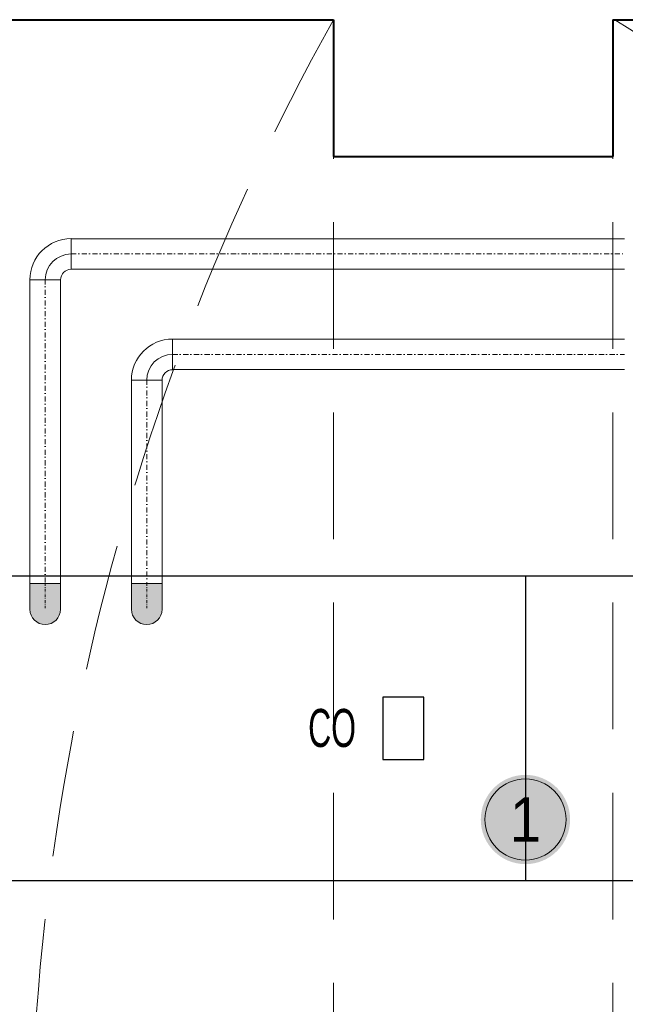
# Model space of a CAD drawing. Header units: millimetres. Extents: x -368 to 1732, y 4913 to 6398.
# Tile 5 of 24: x 680 to 799, y 5721 to 5915. Entities that reach past the tile are written whole.
import ezdxf
from ezdxf.enums import TextEntityAlignment as Align

# ---------------------------------------------------------------- set-up
doc = ezdxf.new("R2010")
doc.units = ezdxf.units.MM
for name, pattern in [('ACAD_ISO08W100', [36, 24, -3, 6, -3]), ('DASHDOT2', [0.5, 0.25, -0.125, 0, -0.125]), ('DASHED', [0.75, 0.5, -0.25])]:
    doc.linetypes.add(name, pattern=pattern)
for name, color, linetype, lineweight in [('-- CO_opis', 11, 'Continuous', 0), ('-- CO_p', 51, 'Continuous', 9), ('-- CO_z', 51, 'Continuous', 9), ('_NOŚNE', 73, 'Continuous', 40), ('PRZERYWANA', 50, 'DASHED', 15)]:
    doc.layers.add(name, color=color, linetype=linetype, lineweight=lineweight)
doc.layers.add('-- urządzenia', color=51, linetype='Continuous')
doc.layers.add('-- WYMIENNIKOWNIA', color=51, linetype='Continuous')
doc.styles.add('A', font='arial.ttf', dxfattribs={"width": 0.9})

# ---------------------------------------------------------------- blocks, each defined once
blk = doc.blocks.new('-- NR_22')
h = blk.add_hatch(color=251)
edge = h.paths.add_edge_path()
edge.add_arc((0, 30), 22, 0, 360)
at = {"color": 50}
blk.add_circle((0, 30), 20, dxfattribs=at)
at = {"style": 'A', "width": 0.9, "flags": 12}
blk.add_attdef('22', text='', height=22, dxfattribs=at).set_placement((0, 30, 0.11), align=Align.MIDDLE_CENTER)
blk = doc.blocks.new('-- Węzeł 60x230')
at = {"layer": '-- WYMIENNIKOWNIA', "color": 11, "ltscale": 100}
blk.add_line((0, -30), (0, 30), dxfattribs=at)
at = {"layer": '-- WYMIENNIKOWNIA', "color": 91, "ltscale": 100}
blk.add_lwpolyline([(-105, 30), (-105, -30), (105, -30), (105, 30)], close=True, dxfattribs=at)
at = {"layer": '-- WYMIENNIKOWNIA', "color": 11, "ltscale": 100}
blk.add_lwpolyline([(28.1, -6.15), (28.1, 6.15), (20, 6.15), (20, -6.15)], close=True, dxfattribs=at)
at = {"layer": '-- WYMIENNIKOWNIA', "color": 7, "linetype": 'Continuous', "lineweight": 0, "insert": (38.1, 0), "char_height": 7.5, "width": 9.4596, "attachment_point": 5, "rotation": 180, "style": 'A'}
blk.add_mtext('{\\W0.6;CO}', dxfattribs=at)
blk = doc.blocks.new('-- KOLANO 2D 50')
at = {"linetype": 'Continuous'}
for p, q in [((5.1, 8.12), (5.1, 2.08)), ((-3.02, 0), (3.02, 0))]:
    blk.add_line(p, q, dxfattribs=at)
at = {"color": 0, "linetype": 'ByBlock'}
for radius in [8.12, 2.08]:
    blk.add_arc((5.1, 0), radius, 90, 180, dxfattribs=at)
at = {"color": 50, "linetype": 'ByBlock'}
blk.add_arc((5.1, 0), 5.1, 90, 180, dxfattribs=at)
blk = doc.blocks.new('*U655')
blk.add_blockref('-- KOLANO 2D 50', (0, 0))
blk = doc.blocks.new('*U805')
at = {"color": 0, "ltscale": 10}
for p, q in [((858.2, 30.1), (1259.9, 30.1)), ((858.2, -30.1), (1259.9, -30.1))]:
    blk.add_line(p, q, dxfattribs=at)
at = {"color": 50, "linetype": 'DASHDOT2', "ltscale": 40}
blk.add_line((858.2, 0), (1259.9, 0), dxfattribs=at)
blk = doc.blocks.new('-- KOL STALOWE_rz DN50')
at = {"linetype": 'DASHDOT2', "ltscale": 30}
h = blk.add_hatch(color=251, dxfattribs=at)
h.dxf.hatch_style = 1
edge = h.paths.add_edge_path()
edge.add_line((51, -30.15), (51, 30.15))
edge.add_line((51, 30.15), (0, 30.15))
edge.add_arc((0, 0), 30.15, 90, 270)
edge.add_line((0, -30.15), (51, -30.15))
for p, q in [((51, 30.15), (0, 30.15)), ((51, 30.15), (51, -30.15)), ((51, -30.15), (0, -30.15))]:
    blk.add_line(p, q)
at = {"color": 50, "linetype": 'DASHDOT2', "ltscale": 20}
blk.add_line((51, 0), (0, 0), dxfattribs=at)
blk.add_arc((0, 0), 30.15, 90, 270)
blk = doc.blocks.new('*U654')
blk.add_blockref('-- KOL STALOWE_rz DN50', (0, 0))
blk = doc.blocks.new('*U855')
at = {"color": 0, "ltscale": 10}
for p, q in [((660.2, 30.1), (1259.9, 30.1)), ((660.2, -30.1), (1259.9, -30.1))]:
    blk.add_line(p, q, dxfattribs=at)
at = {"color": 50, "linetype": 'DASHDOT2', "ltscale": 40}
blk.add_line((660.2, 0), (1259.9, 0), dxfattribs=at)
blk = doc.blocks.new('*U836')
at = {"color": 0, "ltscale": 10}
for p, q in [((5981.8, 30.1), (7072.1, 30.1)), ((5981.8, -30.1), (7072.1, -30.1))]:
    blk.add_line(p, q, dxfattribs=at)
at = {"color": 50, "linetype": 'DASHDOT2', "ltscale": 40}
blk.add_line((5981.8, 0), (7072.1, 0), dxfattribs=at)
blk = doc.blocks.new('*U854')
at = {"color": 0, "ltscale": 10}
for p, q in [((6181.8, 30.1), (7072.1, 30.1)), ((6181.8, -30.1), (7072.1, -30.1))]:
    blk.add_line(p, q, dxfattribs=at)
at = {"color": 50, "linetype": 'DASHDOT2', "ltscale": 40}
blk.add_line((6181.8, 0), (7072.1, 0), dxfattribs=at)

msp = doc.modelspace()

# ---------------------------------------------------------------- linework, layer by layer
at = {"layer": '_NOŚNE'}
for p, q in [((599.9, 5915.5), (741.9, 5915.5)), ((741.9, 5915.5), (741.9, 5888.5)), ((796.9, 5915.5), (1205.13, 5915.5)), ((796.9, 5915.5), (796.9, 5888.5)), ((741.9, 5888.5), (796.9, 5888.5))]:
    msp.add_line(p, q, dxfattribs=at)
at = {"layer": 'PRZERYWANA', "ltscale": 50}
for p, q in [((741.9, 5663.07), (741.9, 5888.5)), ((796.9, 5663.07), (796.9, 5888.5))]:
    msp.add_line(p, q, dxfattribs=at)
for centre, radius, start, end in [((1151.72, 5686.38), 469.52, 150.7922, 185.7839), ((1001.23, 6233.3), 377.59, 237.316, 302.684)]:
    msp.add_arc(centre, radius, start, end, dxfattribs=at)

# ---------------------------------------------------------------- block references
at = {"layer": '-- CO_opis'}
ref = msp.add_blockref('-- NR_22', (779.7, 5745.78), dxfattribs=dict(at, xscale=-0.4, yscale=0.4, zscale=0.001))
ref.add_attrib('22', '1', dxfattribs={"layer": '0', "height": 8.8, "style": 'A', "width": 0.9}).set_placement((779.7, 5757.78), align=Align.MIDDLE_CENTER)
at = {"layer": '-- CO_p', "linetype": 'ACAD_ISO08W100', "ltscale": 20, "rotation": 0.000683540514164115}
msp.add_blockref('*U655', (685.08, 5864.2), dxfattribs=at)
at = {"layer": '-- CO_p', "linetype": 'ACAD_ISO08W100', "ltscale": 20, "xscale": 0.1, "yscale": 0.1, "zscale": 0.1}
msp.add_blockref('*U836', (92, 5869.3), dxfattribs=at)
for name, p, rotation in [('*U855', (685.08, 5930.33), 270), ('*U654', (685.08, 5799.24), 89.99999999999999)]:
    msp.add_blockref(name, p, dxfattribs=dict(at, rotation=rotation))
at = {"layer": '-- CO_z', "linetype": 'ACAD_ISO08W100', "ltscale": 20, "rotation": 0.0006835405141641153}
msp.add_blockref('*U655', (705.08, 5844.4), dxfattribs=at)
at = {"layer": '-- CO_z', "linetype": 'ACAD_ISO08W100', "ltscale": 20, "xscale": 0.1, "yscale": 0.1, "zscale": 0.1}
msp.add_blockref('*U854', (92, 5849.5), dxfattribs=at)
for name, p, rotation in [('*U805', (705.08, 5930.33), 270), ('*U654', (705.08, 5799.24), 89.99999999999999)]:
    msp.add_blockref(name, p, dxfattribs=dict(at, rotation=rotation))
at = {"layer": '-- urządzenia', "color": 6, "zscale": 1000, "rotation": 180}
msp.add_blockref('-- Węzeł 60x230', (779.7, 5775.78), dxfattribs=at)

doc.saveas('drawing.dxf')
